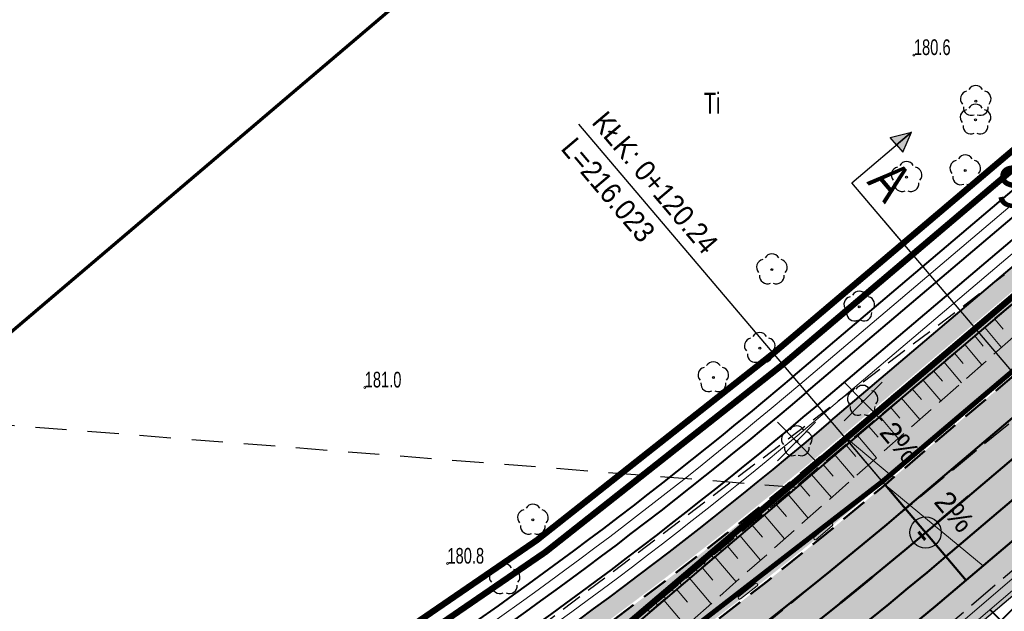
# Model space of a CAD drawing. Header units: metres. Extents: x 7429064 to 7431133, y 5709479 to 5714472.
# Tile 20 of 140: x 7429294 to 7429341, y 5709711 to 5709739. Entities that reach past the tile are written whole.
import ezdxf
from ezdxf.enums import TextEntityAlignment as Align

# ---------------------------------------------------------------- set-up
doc = ezdxf.new("R2010")
doc.units = ezdxf.units.M
for name, pattern in [('1', [0]), ('12', [3, 1, -1, 0, -1]), ('2_BUBZ02', [1.75, 1.25, -0.5]), ('2_KTCR01', [1.5, 1, -0.5]), ('2_KTJZ01', [2, 1.5, -0.5]), ('3_1', [0]), ('3_BUBZ02', [1.75, 1.25, -0.5]), ('3_BUBZ02G', [1.75, 1.25, -0.5]), ('3_KTJZ01', [2, 1.5, -0.5]), ('3_PTRW02', [0]), ('4', [2.5, 1.5, -1]), ('4_1', [0]), ('4_BUBZ02', [1.75, 1.25, -0.5]), ('4_BUBZ02G', [1.75, 1.25, -0.5]), ('4_SUPW_01', [0]), ('7_1', [0]), ('7_SUPW_01', [0]), ('CENTER2', [1.125, 0.75, -0.125, 0.125, -0.125]), ('DASHED', [19.05, 12.7, -6.35]), ('HIDDEN', [0.375, 0.25, -0.125])]:
    doc.linetypes.add(name, pattern=pattern)
for name, color, linetype, lineweight in [('#proj słupy', 1, 'Continuous', 30), ('#proj. światłowód', 1, '2_KTCR01', 18), ('_D_7_PAS DROGOWY-LINIA ROZGR TEREN INW', 222, 'HIDDEN', 50), ('_D_7_PAS DROGOWY_PODZIAL', 1, 'Continuous', 50), ('_D_7_TEREN NIEZBEDNY DLA OB_BUD', 252, 'HIDDEN', 50), ('_D_8_Wymiary', 7, 'Continuous', 20), ('_skarpy', 84, 'Continuous', 40), ('_wycinka_ZUDP', 1, 'Continuous', 30), ('BUBZ_L_1', 252, '2_BUBZ02', 18), ('BUBZ_L_1_a', 252, '4_BUBZ02', 18), ('D_1_KOCIE OCZKA', 7, 'Continuous', 50), ('D_1_LINIA_KRAWĘŻNIK_BET_20_30 WYN 12 CM - III', 7, 'Continuous', 50), ('D_1_Nachylenie_poprzeczne', 7, 'Continuous', 20), ('gaPoziome', 7, 'Continuous', 30), ('GMINA_L_0', 252, '12', 35), ('KRAWĘŻNIK BETONOWY 12_25 WYN 0 CM', 250, 'DASHED', 50), ('KTJZ_L_0', 252, '2_KTJZ01', 30), ('PRZEKROJE_NORMALNE OPERAT WP', 5, 'Continuous', 30), ('PTRW_L_1', 252, 'Continuous', 18), ('RTPW_T_0_a', 252, 'Continuous', 15), ('skarpa', 82, 'ŚLADY', 20), ('SUPW_L_0', 252, '4_SUPW_01', 18), ('zakres', 252, 'Continuous', 70)]:
    doc.layers.add(name, color=color, linetype=linetype, lineweight=lineweight)
for name, color, linetype in [('_1_Mapa', 7, 'Continuous'), ('_1_X-REFY', 7, 'Continuous'), ('C-DROGI-SYTUACJA-ETYKIETY', 7, 'Continuous'), ('zzz.gaHSDomyslna', 7, 'Continuous')]:
    doc.layers.add(name, color=color, linetype=linetype)
doc.layers.add('_Brudnopis', color=22, linetype='Continuous', lineweight=50, plot=False)
doc.layers.add('D_1_LINIA_OBRZEŻE_BET_6x30cm - III', color=24, linetype='Continuous', lineweight=30, transparency=0.3)
for name, color, linetype, lineweight, true_color, transparency in [('D_2_HECZ_CHODNIK_KOSTKA', 7, 'Continuous', 0, 0xf7f588, 0.35), ('D_2_HECZ_JEZDNIA KR3- NOWA KONSTRUKCJA', 7, 'Continuous', 13, 0x99e6ff, 0.3), ('D_2_HECZ_JEZDNIA KR3- NOWA KONSTRUKCJA G4', 7, 'Continuous', 13, 0xbdbdbd, 0.3)]:
    doc.layers.add(name, color=color, linetype=linetype, lineweight=lineweight, true_color=true_color, transparency=transparency)
for name, color, linetype, lineweight, true_color in [('DZIALKA_L_0', 7, '1', 40, 0x008000), ('HECZ DROGI ROWEROWE', 7, 'Continuous', 13, 0xff8a8a), ('OBOP_T_1_a', 7, 'Continuous', 30, 0x008000), ('UZYTKI_L_0', 7, '4', 30, 0x008000), ('UZYTKI_T_0', 7, 'Continuous', 18, 0x008000)]:
    doc.layers.add(name, color=color, linetype=linetype, lineweight=lineweight, true_color=true_color)
doc.styles.add('ARIAL', font='arial.ttf')
doc.styles.add('Styl Arial', font='arial.ttf', dxfattribs={"width": 0.8, "height": 0.9})
doc.styles.add('wym500', font='arial.ttf', dxfattribs={"width": 0.9, "height": 0.9})
doc.linetypes.add('ŚLADY', pattern='A,3.81,[130,ltypeshp.shx,S=6.35,R=0,X=0,Y=0],3.81', length=7.62)

# ---------------------------------------------------------------- blocks, each defined once
blk = doc.blocks.new('A$C59100B2D')
at = {"layer": '_wycinka_ZUDP'}
for points in [[(0.701, -0.713), (-0.701, 0.713)], [(-0.7, -0.713), (0.701, 0.713)]]:
    blk.add_lwpolyline(points, dxfattribs=at)
blk = doc.blocks.new('4_OBOP02_01')
at = {"linetype": 'Continuous'}
blk.add_circle((0, 0), 0.045, dxfattribs=at)
for centre, start, end in [((-0.357, 0.116), 102.1445, 221.86), ((0, 0.375), 30.1401, 149.8599), ((0.357, 0.116), 318.14, 77.8555), ((-0.22, -0.303), 174.1482, 293.8542), ((0.22, -0.303), 246.1458, 5.8518)]:
    blk.add_arc(centre, 0.375, start, end, dxfattribs=at)
blk = doc.blocks.new('4_RTPW01')
at = {"linetype": 'Continuous'}
blk.add_circle((0, 0), 0.045, dxfattribs=at)
blk = doc.blocks.new('X-ref_MDCP_Szara')
at = {"layer": 'BUBZ_L_1', "linetype": '3_BUBZ02G'}
for p, q in [((7429338.504, 5709722.819), (7429343.65, 5709727.14)), ((7429307.84, 5709696.73), (7429338.504, 5709722.819))]:
    blk.add_line(p, q, dxfattribs=at)
at = {"layer": 'BUBZ_L_1', "linetype": '3_BUBZ02'}
blk.add_line((7429344.41, 5709726.3), (7429321.95, 5709706.46), dxfattribs=at)
at = {"layer": 'BUBZ_L_1', "linetype": '3_1'}
for p, q in [((7429340.892, 5709724.824), (7429341.286, 5709724.356)), ((7429340.418, 5709724.426), (7429341.215, 5709723.477)), ((7429339.937, 5709724.023), (7429340.341, 5709723.542)), ((7429339.451, 5709723.614), (7429340.268, 5709722.641)), ((7429338.46, 5709722.781), (7429339.304, 5709721.789)), ((7429338.958, 5709723.201), (7429339.372, 5709722.708)), ((7429337.959, 5709722.355), (7429338.385, 5709721.855)), ((7429337.454, 5709721.926), (7429338.314, 5709720.915)), ((7429336.944, 5709721.492), (7429337.378, 5709720.981)), ((7429336.429, 5709721.053), (7429337.305, 5709720.024)), ((7429335.909, 5709720.611), (7429336.351, 5709720.092)), ((7429335.385, 5709720.165), (7429336.277, 5709719.116)), ((7429334.855, 5709719.715), (7429335.306, 5709719.185)), ((7429334.321, 5709719.26), (7429335.23, 5709718.191)), ((7429333.781, 5709718.801), (7429334.24, 5709718.261)), ((7429333.237, 5709718.338), (7429334.163, 5709717.248)), ((7429332.687, 5709717.87), (7429333.155, 5709717.32)), ((7429332.132, 5709717.398), (7429333.076, 5709716.288)), ((7429331.572, 5709716.921), (7429332.049, 5709716.361)), ((7429331.007, 5709716.441), (7429331.969, 5709715.31)), ((7429330.436, 5709715.955), (7429330.922, 5709715.385)), ((7429329.86, 5709715.465), (7429330.84, 5709714.313)), ((7429329.279, 5709714.971), (7429329.774, 5709714.389)), ((7429328.692, 5709714.471), (7429329.691, 5709713.298)), ((7429328.1, 5709713.967), (7429328.604, 5709713.375)), ((7429327.502, 5709713.459), (7429328.52, 5709712.263)), ((7429326.899, 5709712.945), (7429327.412, 5709712.342)), ((7429326.29, 5709712.427), (7429327.326, 5709711.209)), ((7429325.675, 5709711.904), (7429326.198, 5709711.289)), ((7429325.055, 5709711.376), (7429326.111, 5709710.135))]:
    blk.add_line(p, q, dxfattribs=at)
at = {"layer": 'BUBZ_L_1_a', "linetype": '4_BUBZ02'}
blk.add_line((7429307.84, 5709696.73), (7429338.504, 5709722.819), dxfattribs=at)
at = {"layer": 'BUBZ_L_1_a', "linetype": '4_BUBZ02G'}
blk.add_line((7429320.76, 5709707.92), (7429338.504, 5709722.819), dxfattribs=at)
at = {"layer": 'BUBZ_L_1_a', "linetype": '4_1'}
for p, q in [((7429338.484, 5709722.803), (7429338.484, 5709722.802)), ((7429338.101, 5709722.481), (7429338.104, 5709722.478)), ((7429337.336, 5709721.838), (7429337.342, 5709721.83)), ((7429337.718, 5709722.159), (7429337.723, 5709722.154)), ((7429336.953, 5709721.516), (7429336.961, 5709721.506)), ((7429336.187, 5709720.873), (7429336.199, 5709720.858)), ((7429336.57, 5709721.195), (7429336.58, 5709721.182)), ((7429335.804, 5709720.552), (7429335.819, 5709720.534)), ((7429335.421, 5709720.23), (7429335.438, 5709720.21)), ((7429334.655, 5709719.587), (7429334.676, 5709719.562)), ((7429335.038, 5709719.909), (7429335.057, 5709719.886)), ((7429334.272, 5709719.266), (7429334.295, 5709719.238)), ((7429333.506, 5709718.623), (7429333.534, 5709718.59)), ((7429333.889, 5709718.944), (7429333.914, 5709718.914)), ((7429333.123, 5709718.301), (7429333.153, 5709718.266)), ((7429332.358, 5709717.658), (7429332.391, 5709717.618)), ((7429332.741, 5709717.98), (7429332.772, 5709717.942)), ((7429331.975, 5709717.337), (7429332.01, 5709717.294)), ((7429331.209, 5709716.694), (7429331.249, 5709716.646)), ((7429331.592, 5709717.015), (7429331.63, 5709716.97)), ((7429330.826, 5709716.372), (7429330.868, 5709716.322)), ((7429330.06, 5709715.729), (7429330.106, 5709715.674)), ((7429330.443, 5709716.051), (7429330.487, 5709715.998)), ((7429329.677, 5709715.408), (7429329.725, 5709715.35)), ((7429328.911, 5709714.764), (7429328.96, 5709714.707)), ((7429329.294, 5709715.086), (7429329.345, 5709715.026)), ((7429328.529, 5709714.443), (7429328.583, 5709714.378)), ((7429327.763, 5709713.8), (7429327.821, 5709713.73)), ((7429328.146, 5709714.121), (7429328.194, 5709714.064)), ((7429327.38, 5709713.478), (7429327.428, 5709713.421)), ((7429326.997, 5709713.157), (7429327.06, 5709713.082)), ((7429326.231, 5709712.514), (7429326.298, 5709712.434)), ((7429326.614, 5709712.835), (7429326.662, 5709712.778)), ((7429325.848, 5709712.192), (7429325.897, 5709712.135)), ((7429325.082, 5709711.549), (7429325.131, 5709711.492)), ((7429325.465, 5709711.871), (7429325.536, 5709711.786)), ((7429324.699, 5709711.228), (7429324.775, 5709711.138)), ((7429324.316, 5709710.906), (7429324.365, 5709710.849))]:
    blk.add_line(p, q, dxfattribs=at)
at = {"layer": 'DZIALKA_L_0', "linetype": '1'}
blk.add_line((7429435.86, 5709805.65), (7429307.84, 5709696.73), dxfattribs=at)
at = {"layer": 'GMINA_L_0', "linetype": '12'}
blk.add_line((7429307.84, 5709696.73), (7429435.86, 5709805.65), dxfattribs=at)
at = {"layer": 'KTJZ_L_0', "linetype": '3_KTJZ01'}
for p, q in [((7429323.43, 5709704.88), (7429346.53, 5709723.92)), ((7429350.04, 5709719.88), (7429327.24, 5709700.43))]:
    blk.add_line(p, q, dxfattribs=at)
at = {"layer": 'PTRW_L_1', "linetype": '3_PTRW02'}
blk.add_line((7429327.69, 5709699.85), (7429350.31, 5709719.17), dxfattribs=at)
at = {"layer": 'SUPW_L_0', "linetype": '7_SUPW_01'}
blk.add_line((7429329.75, 5709702.1), (7429369.46, 5709736.3), dxfattribs=at)
at = {"layer": 'SUPW_L_0', "linetype": '7_1'}
blk.add_line((7429329.75, 5709702.1), (7429369.46, 5709736.3), dxfattribs=at)
at = {"layer": 'UZYTKI_L_0', "linetype": '4'}
blk.add_line((7429331.39, 5709716.77), (7429285.804, 5709720.379), dxfattribs=at)
at = {"layer": 'zakres', "linetype": 'Continuous', "lineweight": 70, "flags": 128}
blk.add_lwpolyline([(7429292.233, 5709722.862), (7429640.798, 5710019.397)], dxfattribs=at)
at = {"layer": 'OBOP_T_1_a'}
for p in [(7429339.98, 5709735.26), (7429339.97, 5709734.37), (7429339.48, 5709731.94), (7429336.67, 5709731.62), (7429330.23, 5709727.2), (7429334.41, 5709725.42), (7429329.65, 5709723.44), (7429327.43, 5709722.04), (7429334.57, 5709720.91), (7429331.42, 5709718.97), (7429318.8, 5709715.22), (7429317.45, 5709712.37)]:
    blk.add_blockref('4_OBOP02_01', p, dxfattribs=at)
at = {"layer": 'RTPW_T_0_a'}
for p in [(7429337.02, 5709737.47), (7429310.755, 5709721.56), (7429314.71, 5709713.13)]:
    blk.add_blockref('4_RTPW01', p, dxfattribs=at)
at = {"layer": 'RTPW_T_0_a', "width": 0.7}
blk.add_text('180.6', height=0.75, rotation=0.0152, dxfattribs=at).set_placement((7429337.02, 5709737.47))
for s, p in [('181.0', (7429310.755, 5709721.56)), ('180.8', (7429314.71, 5709713.13))]:
    blk.add_text(s, height=0.75, dxfattribs=at).set_placement(p)
at = {"layer": 'UZYTKI_T_0', "width": 0.7}
blk.add_text('Ti', height=1, dxfattribs=at).set_placement((7429326.983, 5709735.67), align=Align.TOP_LEFT)
blk = doc.blocks.new('X-ref_Oświetlenie i teletechnika')
at = {"layer": '#proj. światłowód', "lineweight": 30, "flags": 128}
blk.add_lwpolyline([(7429617.95, 5709967.85), (7429611.163, 5709956.371), (7429573.165, 5709923.859), (7429535.247, 5709891.397), (7429497.339, 5709858.957), (7429459.29, 5709826.673), (7429421.225, 5709794.375), (7429383.144, 5709762.063), (7429345.12, 5709729.801), (7429305.765, 5709699.935), (7429266.407, 5709683.285), (7429226.48, 5709664.88)], dxfattribs=at)
at = {"layer": '#proj słupy', "color": 0, "linetype": 'Continuous', "lineweight": 40, "insert": (7429340.943, 5709732.167), "char_height": 2, "attachment_point": 1}
blk.add_mtext_dynamic_manual_height_columns('S8', width=2.28781, gutter_width=1, heights=[0], dxfattribs=at)
blk = doc.blocks.new('*U217')
at = {"linetype": 'Continuous', "lineweight": 0}
h = blk.add_hatch(color=0, dxfattribs=at)
edge = h.paths.add_edge_path()
edge.add_ellipse((-0.35, 0.6), major_axis=(0, 0.6), ratio=0.333333, start_angle=339.1791, end_angle=685.9352)
edge.add_line((-0.238, 1.097), (-0.232, 1.157))
edge.add_line((-0.232, 1.157), (0.005, 0.684))
edge.add_arc((-0.017, 0.673), 0.0247, 0, 26.5651, ccw=False)
edge.add_line((0.008, 0.673), (0.008, 0.425))
edge.add_arc((0.032, 0.425), 0.0247, 180, 270)
edge.add_line((0.032, 0.4), (0.076, 0.4))
edge.add_arc((0.076, 0.425), 0.0247, 270, 290.3551)
edge.add_line((0.085, 0.402), (0.158, 0.429))
edge.add_ellipse((0.35, 0.6), major_axis=(0, 0.6), ratio=0.333333, start_angle=106.5707, end_angle=378.3144)
edge.add_line((0.287, 1.17), (0.215, 1.519))
edge.add_line((0.215, 1.519), (0.251, 1.765))
edge.add_line((0.251, 1.765), (0.256, 1.765))
edge.add_line((0.256, 1.765), (0.271, 1.808))
edge.add_line((0.271, 1.808), (0.271, 1.863))
edge.add_line((0.271, 1.863), (0.143, 1.863))
edge.add_line((0.143, 1.863), (0.137, 1.808))
edge.add_line((0.137, 1.808), (0.203, 1.765))
edge.add_line((0.203, 1.765), (0.185, 1.641))
edge.add_line((0.185, 1.641), (-0.18, 1.641))
edge.add_line((-0.18, 1.641), (-0.159, 1.833))
edge.add_spline(control_points=[(-0.159, 1.833), (-0.157, 1.839), (-0.147, 1.859), (-0.12, 1.861), (-0.1, 1.863)], knot_values=[0, 0, 0, 0, 0.02025, 0.071822, 0.071822, 0.071822, 0.071822], degree=3, periodic=0)
edge.add_line((-0.1, 1.863), (-0.05, 1.863))
edge.add_line((-0.05, 1.863), (-0.05, 2))
edge.add_line((-0.05, 2), (-0.131, 2))
edge.add_spline(control_points=[(-0.131, 2), (-0.139, 1.999), (-0.149, 1.994), (-0.157, 1.989)], knot_values=[0.067484, 0.067484, 0.067484, 0.067484, 0.093736, 0.093736, 0.093736, 0.093736], degree=3, periodic=0)
edge.add_arc((-0.116, 1.918), 0.0817, 120.1379, 168.8933)
edge.add_line((-0.196, 1.934), (-0.279, 1.161))
h.paths.add_polyline_path([(-0.195, 1.5), (0.165, 1.5), (0.05, 0.7), (-0.222, 1.244)], flags=16)
edge = h.paths.add_edge_path(flags=16)
edge.add_ellipse((-0.35, 0.6), major_axis=(0, -0.45), ratio=0.350072, start_angle=159.1526, end_angle=502.0815, ccw=False)
edge.add_line((-0.294, 1.021), (-0.325, 0.734))
edge.add_arc((-0.337, 0.736), 0.0128, 322.797, 353.8856, ccw=False)
edge.add_line((-0.327, 0.728), (-0.359, 0.686))
edge.add_arc((-0.33, 0.663), 0.0365, 142.797, 180)
edge.add_line((-0.367, 0.663), (-0.367, 0.571))
edge.add_arc((-0.354, 0.571), 0.0128, 180, 270)
edge.add_line((-0.354, 0.558), (-0.346, 0.558))
edge.add_arc((-0.346, 0.571), 0.0128, 270, 333.0195)
edge.add_spline(control_points=[(-0.335, 0.565), (-0.322, 0.589), (-0.301, 0.632), (-0.283, 0.681), (-0.28, 0.703), (-0.28, 0.705)], knot_values=[0.007888, 0.007888, 0.007888, 0.007888, 0.089431, 0.152858, 0.158023, 0.158023, 0.158023, 0.158023], degree=3, periodic=0)
edge.add_line((-0.28, 0.705), (-0.253, 0.955))
edge = h.paths.add_edge_path(flags=16)
edge.add_line((0.195, 1.379), (0.249, 1.118))
edge.add_ellipse((0.35, 0.6), major_axis=(0, 0.6), ratio=0.333333, start_angle=390.3444, end_angle=440.4059)
edge.add_line((0.153, 0.7), (0.098, 0.7))
edge.add_line((0.098, 0.7), (0.195, 1.379))
edge = h.paths.add_edge_path(flags=16)
edge.add_ellipse((0.35, 0.6), major_axis=(0, -0.45), ratio=0.350072, start_angle=290.1309, end_angle=617.1604, ccw=False)
edge.add_line((0.202, 0.445), (0.35, 0.5))
edge.add_arc((0.278, 0.595), 0.119, 307.1318, 362.4334)
edge.add_line((0.397, 0.6), (0.397, 0.675))
edge.add_arc((0.372, 0.675), 0.0247, 0, 90)
edge.add_line((0.372, 0.7), (0.196, 0.7))
blk = doc.blocks.new('*U218')
at = {"linetype": 'Continuous', "lineweight": 0}
h = blk.add_hatch(color=0, dxfattribs=at)
edge = h.paths.add_edge_path()
edge.add_ellipse((-0.35, 0.6), major_axis=(0, 0.6), ratio=0.333333, start_angle=339.1791, end_angle=685.9352)
edge.add_line((-0.238, 1.097), (-0.232, 1.157))
edge.add_line((-0.232, 1.157), (0.005, 0.684))
edge.add_arc((-0.017, 0.673), 0.0247, 0, 26.5651, ccw=False)
edge.add_line((0.008, 0.673), (0.008, 0.425))
edge.add_arc((0.032, 0.425), 0.0247, 180, 270)
edge.add_line((0.032, 0.4), (0.076, 0.4))
edge.add_arc((0.076, 0.425), 0.0247, 270, 290.3551)
edge.add_line((0.085, 0.402), (0.158, 0.429))
edge.add_ellipse((0.35, 0.6), major_axis=(0, 0.6), ratio=0.333333, start_angle=106.5707, end_angle=378.3144)
edge.add_line((0.287, 1.17), (0.215, 1.519))
edge.add_line((0.215, 1.519), (0.251, 1.765))
edge.add_line((0.251, 1.765), (0.256, 1.765))
edge.add_line((0.256, 1.765), (0.271, 1.808))
edge.add_line((0.271, 1.808), (0.271, 1.863))
edge.add_line((0.271, 1.863), (0.143, 1.863))
edge.add_line((0.143, 1.863), (0.137, 1.808))
edge.add_line((0.137, 1.808), (0.203, 1.765))
edge.add_line((0.203, 1.765), (0.185, 1.641))
edge.add_line((0.185, 1.641), (-0.18, 1.641))
edge.add_line((-0.18, 1.641), (-0.159, 1.833))
edge.add_spline(control_points=[(-0.159, 1.833), (-0.157, 1.839), (-0.147, 1.859), (-0.12, 1.861), (-0.1, 1.863)], knot_values=[0, 0, 0, 0, 0.02025, 0.071822, 0.071822, 0.071822, 0.071822], degree=3, periodic=0)
edge.add_line((-0.1, 1.863), (-0.05, 1.863))
edge.add_line((-0.05, 1.863), (-0.05, 2))
edge.add_line((-0.05, 2), (-0.131, 2))
edge.add_spline(control_points=[(-0.131, 2), (-0.139, 1.999), (-0.149, 1.994), (-0.157, 1.989)], knot_values=[0.067484, 0.067484, 0.067484, 0.067484, 0.093736, 0.093736, 0.093736, 0.093736], degree=3, periodic=0)
edge.add_arc((-0.116, 1.918), 0.0817, 120.1379, 168.8933)
edge.add_line((-0.196, 1.934), (-0.279, 1.161))
h.paths.add_polyline_path([(-0.195, 1.5), (0.165, 1.5), (0.05, 0.7), (-0.222, 1.244)], flags=16)
edge = h.paths.add_edge_path(flags=16)
edge.add_ellipse((-0.35, 0.6), major_axis=(0, -0.45), ratio=0.350072, start_angle=159.1526, end_angle=502.0815, ccw=False)
edge.add_line((-0.294, 1.021), (-0.325, 0.734))
edge.add_arc((-0.337, 0.736), 0.0128, 322.797, 353.8856, ccw=False)
edge.add_line((-0.327, 0.728), (-0.359, 0.686))
edge.add_arc((-0.33, 0.663), 0.0365, 142.797, 180)
edge.add_line((-0.367, 0.663), (-0.367, 0.571))
edge.add_arc((-0.354, 0.571), 0.0128, 180, 270)
edge.add_line((-0.354, 0.558), (-0.346, 0.558))
edge.add_arc((-0.346, 0.571), 0.0128, 270, 333.0195)
edge.add_spline(control_points=[(-0.335, 0.565), (-0.322, 0.589), (-0.301, 0.632), (-0.283, 0.681), (-0.28, 0.703), (-0.28, 0.705)], knot_values=[0.007888, 0.007888, 0.007888, 0.007888, 0.089431, 0.152858, 0.158023, 0.158023, 0.158023, 0.158023], degree=3, periodic=0)
edge.add_line((-0.28, 0.705), (-0.253, 0.955))
edge = h.paths.add_edge_path(flags=16)
edge.add_line((0.195, 1.379), (0.249, 1.118))
edge.add_ellipse((0.35, 0.6), major_axis=(0, 0.6), ratio=0.333333, start_angle=390.3444, end_angle=440.4059)
edge.add_line((0.153, 0.7), (0.098, 0.7))
edge.add_line((0.098, 0.7), (0.195, 1.379))
edge = h.paths.add_edge_path(flags=16)
edge.add_ellipse((0.35, 0.6), major_axis=(0, -0.45), ratio=0.350072, start_angle=290.1309, end_angle=617.1604, ccw=False)
edge.add_line((0.202, 0.445), (0.35, 0.5))
edge.add_arc((0.278, 0.595), 0.119, 307.1318, 362.4334)
edge.add_line((0.397, 0.6), (0.397, 0.675))
edge.add_arc((0.372, 0.675), 0.0247, 0, 90)
edge.add_line((0.372, 0.7), (0.196, 0.7))
blk = doc.blocks.new('*U221')
at = {"layer": 'zzz.gaHSDomyslna', "color": 140}
for points in [[(9.334, 7.539, 0.12, 0.12, 0), (10.859, 8.833, 0.12, 0.12, 0)], [(4.718, 3.706, 0.12, 0.12, 0.002273), (6.268, 4.97, 0.12, 0.12, 0)]]:
    blk.add_lwpolyline(points, format="xyseb", dxfattribs=at)
blk = doc.blocks.new('*U212')
at = {"layer": 'zzz.gaHSDomyslna', "color": 140}
blk.add_lwpolyline([(0, 0, 0.24, 0.24, 0.067069), (48.758, 31.23, 0.24, 0.24, 0), (144.584, 112.538, 0.24, 0.24, 0)], format="xyseb", dxfattribs=at)
blk = doc.blocks.new('spearator')
at = {"layer": 'D_1_KOCIE OCZKA'}
h = blk.add_hatch(color=12, dxfattribs=at)
h.dxf.hatch_style = 1
edge = h.paths.add_edge_path()
edge.add_line((7429810.877, 5710121.625), (7429811.641, 5710122.271))
edge.add_arc((7429811.592, 5710122.328), 0.075, 310.2315, 490.2315)
edge.add_line((7429811.544, 5710122.386), (7429810.781, 5710121.74))
edge.add_arc((7429810.829, 5710121.683), 0.075, 130.2315, 310.2315)
at = {"layer": 'D_1_KOCIE OCZKA', "lineweight": 18, "flags": 128}
blk.add_lwpolyline([(7429810.877, 5710121.625), (7429811.641, 5710122.271, 1), (7429811.544, 5710122.386), (7429810.781, 5710121.74, 1)], format="xyb", close=True, dxfattribs=at)
blk = doc.blocks.new('X-ref_SOR')
at = {"layer": 'D_1_KOCIE OCZKA'}
for p, rotation in [((6498.56, -9459.159), 0.06988272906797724), ((6495.053, -9462.137), 0.06988272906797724), ((6491.545, -9465.112), 0.06988272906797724), ((-206431.562, 278068.66), 357.8820789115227)]:
    blk.add_blockref('spearator', p, dxfattribs=dict(at, rotation=rotation))
at = {"layer": 'gaPoziome'}
for name, p in [('*U212', (7429286.754, 5709685.827)), ('*U221', (7429328.775, 5709707.526))]:
    blk.add_blockref(name, p, dxfattribs=at)
at = {"layer": 'gaPoziome', "color": 140}
for name, p, rotation in [('*U218', (7429331.872, 5709716.667), 133.0520364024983), ('*U217', (7429329.752, 5709713.449), 308.4891535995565)]:
    blk.add_blockref(name, p, dxfattribs=dict(at, rotation=rotation))
blk = doc.blocks.new('AeccTickCircle')
at = {"color": 0, "linetype": 'ByBlock', "lineweight": -2}
blk.add_circle((0, 0), 0.5, dxfattribs=at)
blk = doc.blocks.new('AeccTickLine')
at = {"color": 0, "linetype": 'ByBlock', "lineweight": -2}
blk.add_line((0, 1), (0, -1), dxfattribs=at)
blk = doc.blocks.new('OŚ_Dąbrowskiego_1')
at = {"layer": '_D_8_Wymiary', "color": 1, "linetype": 'CENTER2', "lineweight": 35, "flags": 128}
blk.add_lwpolyline([(7429230.998, 5709660.664), (7429273.145, 5709676.622, 0.085629), (7429337.582, 5709714.618), (7429502.301, 5709854.381), (7429714.669, 5710036.139), (7429868.111, 5710165.952)], format="xyb", dxfattribs=at)
at = {"layer": 'C-DROGI-SYTUACJA-ETYKIETY', "color": 7, "linetype": 'Continuous', "lineweight": -3}
blk.add_line((7429337.178, 5709715.094), (7429321.003, 5709734.157), dxfattribs=at)
at = {"layer": 'C-DROGI-SYTUACJA-ETYKIETY', "color": 7, "linetype": 'Continuous', "lineweight": -3, "xscale": 1.5, "yscale": 1.5, "zscale": 1.5, "rotation": 40.31442587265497}
blk.add_blockref('AeccTickCircle', (7429337.582, 5709714.618), dxfattribs=at)
at = {"layer": 'C-DROGI-SYTUACJA-ETYKIETY', "color": 7, "linetype": 'Continuous', "lineweight": 60, "xscale": 0.25, "yscale": 0.25, "zscale": 0.25, "rotation": 40.25264542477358}
blk.add_blockref('AeccTickLine', (7429337.401, 5709714.464), dxfattribs=at)
at = {"layer": 'C-DROGI-SYTUACJA-ETYKIETY', "color": 7, "linetype": 'Continuous', "lineweight": -3, "char_height": 1, "rotation": 310.3144, "style": 'wym500'}
for s, insert, attachment_point in [('KŁK: 0+120.24', (7429321.558, 5709734.218), 7), ('L=216.023', (7429320.853, 5709733.619), 1)]:
    blk.add_mtext(s, dxfattribs=dict(at, insert=insert, attachment_point=attachment_point))

msp = doc.modelspace()

# ---------------------------------------------------------------- hatches: boundary and pattern name
at = {"layer": '_skarpy'}
h = msp.add_hatch(dxfattribs=at)
h.set_pattern_fill('ANSI37', color=256, scale=0.5)
h.set_pattern_definition([(45, (22026.314, 8309.6793), (-1.12253201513, 1.12253201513), []), (135, (22026.314, 8309.6793), (-1.12253201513, -1.12253201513), [])])
h.paths.add_polyline_path([(7429315.13, 5709691.08), (7429301.44, 5709683.62), (7429296.15, 5709681.14), (7429297.12, 5709678.84), (7429302.68, 5709680.36), (7429311.614, 5709685.659), (7429316.91, 5709688.49), (7429329.38, 5709697.22), (7429352, 5709716.72), (7429362.81, 5709726.6), (7429361.13, 5709728.54), (7429350.31, 5709719.17), (7429327.69, 5709699.85)])
at = {"layer": 'D_1_Nachylenie_poprzeczne', "transparency": 33554508}
h = msp.add_hatch(color=256, dxfattribs=at)
h.dxf.hatch_style = 1
h.paths.add_polyline_path([(7429336.052, 5709717.251), (7429335.645, 5709716.906), (7429333.682, 5709719.221)])
h = msp.add_hatch(color=256, dxfattribs=at)
h.dxf.hatch_style = 1
h.paths.add_polyline_path([(7429340.338, 5709713.022), (7429339.526, 5709712.333), (7429335.645, 5709716.906)])
at = {"layer": 'D_2_HECZ_CHODNIK_KOSTKA', "transparency": 33554585}
h = msp.add_hatch(color=256, dxfattribs=at)
h.dxf.hatch_style = 1
edge = h.paths.add_edge_path()
edge.add_line((7429397.755, 5709761.543), (7429398.682, 5709762.329))
edge.add_arc((7429400.893, 5709757.845), 5, 116.2446, 130.3144)
edge.add_line((7429397.658, 5709761.657), (7429354.505, 5709725.042))
edge.add_line((7429354.505, 5709725.042), (7429339.523, 5709712.33))
edge.add_arc((7429194.822, 5709882.942), 223.711, 294.66533, 310.3021, ccw=False)
edge.add_arc((7429290.685, 5709674.19), 6, 114.6653, 169.481)
edge.add_line((7429284.786, 5709675.285), (7429285.343, 5709675.497))
edge.add_arc((7429290.685, 5709674.19), 5.5, 114.6653, 166.2461, ccw=False)
edge.add_line((7429288.39, 5709679.188), (7429288.635, 5709678.64))
edge.add_arc((7429290.685, 5709674.19), 4.9, 114.7369, 161.2456)
edge.add_line((7429286.045, 5709675.765), (7429287.318, 5709676.25))
edge.add_line((7429287.318, 5709676.25), (7429289.254, 5709677.949))
edge.add_arc((7429195.246, 5709882.369), 225, 294.69669, 310.31443)
edge.add_line((7429340.817, 5709710.805), (7429355.799, 5709723.517))
edge.add_line((7429355.799, 5709723.517), (7429398.725, 5709759.94))
edge.add_line((7429398.725, 5709759.94), (7429403.432, 5709761.977))
edge.add_arc((7429400.893, 5709757.845), 4.85, 58.4217, 130.3144)
at = {"layer": 'D_2_HECZ_JEZDNIA KR3- NOWA KONSTRUKCJA'}
h = msp.add_hatch(color=256, dxfattribs=at)
h.dxf.hatch_style = 1
edge = h.paths.add_edge_path()
edge.add_arc((7429610.557, 5709990.469), 30, 310.559, 314.2935)
edge.add_arc((7429610.557, 5709990.469), 30, 314.2935, 325.3941)
edge.add_line((7429635.249, 5709973.431), (7429635.899, 5709972.672))
edge.add_line((7429635.899, 5709972.672), (7429667.702, 5709999.89))
edge.add_line((7429667.702, 5709999.89), (7429675.246, 5710006.347))
edge.add_line((7429675.246, 5710006.347), (7429712.724, 5710038.423))
edge.add_line((7429712.724, 5710038.423), (7429823.828, 5710132.378))
edge.add_line((7429823.828, 5710132.378), (7429834.316, 5710141.377))
edge.add_line((7429834.316, 5710141.377), (7429846.156, 5710151.524))
edge.add_line((7429846.156, 5710151.524), (7429850.099, 5710146.734))
edge.add_line((7429850.099, 5710146.734), (7429838.187, 5710136.85))
edge.add_line((7429838.187, 5710136.85), (7429827.698, 5710127.833))
edge.add_line((7429827.698, 5710127.833), (7429716.613, 5710033.854))
edge.add_line((7429716.613, 5710033.854), (7429633.474, 5709962.699))
edge.add_arc((7429636.726, 5709958.9), 5, 130.559, 193.2571)
edge.add_line((7429631.859, 5709957.753), (7429636.051, 5709939.958))
edge.add_line((7429636.051, 5709939.958), (7429630.653, 5709938.888))
edge.add_line((7429630.653, 5709938.888), (7429629.491, 5709943.821))
edge.add_arc((7429623.651, 5709942.445), 6, 13.2571, 130.559)
edge.add_line((7429619.749, 5709947.003), (7429619.729, 5709946.986))
edge.add_line((7429619.729, 5709946.986), (7429617.779, 5709949.265))
edge.add_line((7429617.779, 5709949.265), (7429606.383, 5709939.512))
edge.add_line((7429606.383, 5709939.512), (7429594.274, 5709929.149))
edge.add_line((7429594.274, 5709929.149), (7429594.825, 5709928.314))
edge.add_line((7429594.825, 5709928.314), (7429589.708, 5709924.935))
edge.add_arc((7429606.237, 5709899.9), 30, 123.434, 130.559)
edge.add_line((7429586.73, 5709922.692), (7429529.23, 5709873.48))
edge.add_line((7429529.23, 5709873.48), (7429502.179, 5709850.343))
edge.add_line((7429502.179, 5709850.343), (7429339.523, 5709712.33))
edge.add_arc((7429194.822, 5709882.942), 223.711, 294.66533, 310.3021, ccw=False)
edge.add_arc((7429190.304, 5709894.737), 236.317, 290.79615, 294.46753, ccw=False)
edge.add_line((7429274.207, 5709673.816), (7429245.41, 5709663.13))
edge.add_line((7429245.41, 5709663.13), (7429242.106, 5709661.907))
edge.add_line((7429242.106, 5709661.907), (7429240.354, 5709666.717))
edge.add_line((7429240.354, 5709666.717), (7429244.254, 5709668.201))
edge.add_line((7429244.254, 5709668.201), (7429272.082, 5709679.428))
edge.add_arc((7429195.246, 5709882.369), 217, 290.73736, 310.31443)
edge.add_line((7429335.641, 5709716.905), (7429500.355, 5709856.664))
edge.add_line((7429500.355, 5709856.664), (7429629.269, 5709966.997))
edge.add_line((7429629.269, 5709966.997), (7429630.064, 5709967.677))
at = {"layer": 'D_2_HECZ_JEZDNIA KR3- NOWA KONSTRUKCJA G4'}
h = msp.add_hatch(color=256, dxfattribs=at)
h.dxf.hatch_style = 1
edge = h.paths.add_edge_path()
edge.add_line((7429364.863, 5709745.792), (7429431.778, 5709802.569))
edge.add_line((7429431.778, 5709802.569), (7429431.696, 5709803.653))
edge.add_line((7429431.696, 5709803.653), (7429333.053, 5709719.955))
edge.add_arc((7429195.246, 5709882.369), 213, 294.72333, 310.31443, ccw=False)
edge.add_line((7429284.33, 5709688.893), (7429284.698, 5709688.094))
edge.add_arc((7429195.216, 5709882.43), 213.948, 294.72369, 310.31054)
edge.add_line((7429333.625, 5709719.284), (7429364.863, 5709745.792))
at = {"layer": 'HECZ DROGI ROWEROWE'}
h = msp.add_hatch(color=256, dxfattribs=at)
h.dxf.hatch_style = 1
edge = h.paths.add_edge_path()
edge.add_arc((7429796.82, 5710136.433), 20.404, 308.0322, 334.2528)
edge.add_arc((7429835.93, 5710116.897), 23.318, 143.7897, 152.7624, ccw=False)
edge.add_arc((7429839.325, 5710112.767), 28.527, 132.1511, 141.1238, ccw=False)
edge.add_line((7429820.181, 5710133.917), (7429834.124, 5710145.713))
edge.add_arc((7429837.354, 5710141.896), 5, 102.0154, 130.2315, ccw=False)
edge.add_line((7429836.313, 5710146.786), (7429842.063, 5710148.01))
edge.add_line((7429842.063, 5710148.01), (7429845.234, 5710150.73))
edge.add_line((7429845.234, 5710150.73), (7429843.045, 5710150.264))
edge.add_arc((7429842.629, 5710152.22), 2, 169.0596, 282.0154, ccw=False)
edge.add_line((7429840.665, 5710152.6), (7429846.908, 5710184.895))
edge.add_arc((7429848.38, 5710184.61), 1.5, 109.3988, 169.0596, ccw=False)
edge.add_line((7429847.882, 5710186.025), (7429848.854, 5710186.367))
edge.add_line((7429848.854, 5710186.367), (7429847.265, 5710191.424))
edge.add_line((7429847.265, 5710191.424), (7429846.903, 5710192.479))
edge.add_line((7429846.903, 5710192.479), (7429845.675, 5710198.449))
edge.add_arc((7429825.958, 5710195.082), 20.002, -10.9391, 9.6882, ccw=False)
edge.add_line((7429845.597, 5710191.287), (7429839.403, 5710159.242))
edge.add_arc((7429819.766, 5710163.038), 20, 310.2315, 349.0596, ccw=False)
edge.add_line((7429832.684, 5710147.769), (7429817.64, 5710135.042))
edge.add_arc((7429832.495, 5710117.483), 23, 130.2315, 151.7604)
edge.add_arc((7429794.613, 5710137.829), 20, 310.2315, 331.7604, ccw=False)
edge.add_line((7429807.531, 5710122.56), (7429710.78, 5710040.708))
edge.add_line((7429710.78, 5710040.708), (7429674.341, 5710009.522))
edge.add_arc((7429663.288, 5710022.437), 17, 303.434, 310.559, ccw=False)
edge.add_line((7429672.654, 5710008.25), (7429665.175, 5710003.312))
edge.add_arc((7429654.155, 5710020.002), 20, 287.2523, 303.434, ccw=False)
edge.add_line((7429660.087, 5710000.902), (7429655.396, 5709999.445))
edge.add_arc((7429662.069, 5709977.958), 22.5, 107.2523, 130.559)
edge.add_line((7429647.439, 5709995.052), (7429638.424, 5709987.337))
edge.add_arc((7429653.054, 5709970.242), 22.5, 130.559, 144.5953)
edge.add_line((7429634.715, 5709983.278), (7429621.962, 5709965.306))
edge.add_arc((7429606.364, 5709977.009), 19.5, 310.559, 323.1201, ccw=False)
edge.add_line((7429619.043, 5709962.194), (7429498.409, 5709858.948))
edge.add_line((7429498.409, 5709858.948), (7429409.747, 5709783.718))
edge.add_line((7429409.747, 5709783.718), (7429333.7, 5709719.193))
edge.add_arc((7429195.246, 5709882.369), 214, 294.99294, 310.31443, ccw=False)
edge.add_line((7429285.662, 5709688.408), (7429286.787, 5709685.755))
edge.add_arc((7429195.216, 5709882.43), 216.948, 294.96649, 310.31053)
edge.add_line((7429335.566, 5709716.997), (7429500.277, 5709856.756))
edge.add_line((7429500.277, 5709856.756), (7429621.38, 5709960.403))
edge.add_line((7429621.38, 5709960.403), (7429627.625, 5709965.748))
edge.add_line((7429627.625, 5709965.748), (7429629.904, 5709967.698))
edge.add_line((7429629.904, 5709967.698), (7429629.179, 5709968.529))
edge.add_arc((7429630.687, 5709969.843), 2, 144.5953, 221.0823, ccw=False)
edge.add_line((7429629.056, 5709971.002), (7429636.752, 5709981.829))
edge.add_arc((7429653.054, 5709970.242), 20, 130.559, 144.5953, ccw=False)
edge.add_line((7429640.049, 5709985.437), (7429649.631, 5709993.62))
edge.add_arc((7429662.069, 5709977.958), 20, 107.2523, 128.4533, ccw=False)
edge.add_line((7429656.137, 5709997.058), (7429665.185, 5709999.868))
edge.add_line((7429665.185, 5709999.868), (7429673.721, 5710005.504))
edge.add_arc((7429657.258, 5710030.439), 29.88, 303.434, 310.559)
edge.add_line((7429676.687, 5710007.738), (7429712.64, 5710038.509))
edge.add_line((7429712.64, 5710038.509), (7429809.391, 5710120.361))
edge.add_line((7429809.391, 5710120.361), (7429809.391, 5710120.361))
at = {"layer": 'PRZEKROJE_NORMALNE OPERAT WP'}
h = msp.add_hatch(color=256, dxfattribs=at)
h.dxf.hatch_style = 1
h.paths.add_polyline_path([(7429336.909, 5709733.778), (7429335.891, 5709733.529), (7429336.194, 5709733.171)])
h = msp.add_hatch(color=256, dxfattribs=at)
h.dxf.hatch_style = 1
h.paths.add_polyline_path([(7429336.909, 5709733.778), (7429336.194, 5709733.171), (7429336.497, 5709732.814)])

# ---------------------------------------------------------------- linework, layer by layer
at = {"layer": '_Brudnopis', "flags": 128}
for points in [[(7429230.998, 5709660.664), (7429273.145, 5709676.622, 0.085605), (7429337.585, 5709714.618), (7429368.823, 5709741.125), (7429502.301, 5709854.381), (7429714.669, 5710036.139), (7429868.111, 5710165.952)], [(7429230.466, 5709662.067), (7429272.613, 5709678.025, 0.085605), (7429336.614, 5709715.761), (7429367.852, 5709742.269)], [(7429231.529, 5709659.262), (7429273.676, 5709675.219, 0.085605), (7429338.555, 5709713.474), (7429369.793, 5709739.982)]]:
    msp.add_lwpolyline(points, format="xyb", dxfattribs=at)
msp.add_lwpolyline([(7429339.524, 5709712.329), (7429335.645, 5709716.906)], dxfattribs=at)
at = {"layer": '_D_7_PAS DROGOWY-LINIA ROZGR TEREN INW', "ltscale": 10, "const_width": 0.3, "flags": 128}
msp.add_lwpolyline([(7429287.498, 5709689.141), (7429307.71, 5709696.948), (7429435.698, 5709805.84), (7429660.078, 5709996.74), (7429836.288, 5710146.69)], dxfattribs=at)
at = {"layer": '_D_7_PAS DROGOWY_PODZIAL', "ltscale": 0.2, "const_width": 0.3, "flags": 128}
msp.add_lwpolyline([(7429838.788, 5710158.699), (7429835.061, 5710151.867), (7429707.929, 5710044.059), (7429670.336, 5710012.083), (7429661.685, 5710006.163), (7429648.718, 5710002.136), (7429632.935, 5709988.628), (7429615.789, 5709965.397), (7429495.458, 5709862.411), (7429330.756, 5709722.662), (7429319.402, 5709713.684), (7429307.842, 5709705.758), (7429296.806, 5709699.189), (7429282.846, 5709692.117), (7429269.349, 5709686.304), (7429250.2, 5709678.58), (7429239.824, 5709670.46)], dxfattribs=at)
at = {"layer": '_D_7_TEREN NIEZBEDNY DLA OB_BUD', "ltscale": 10, "const_width": 0.3, "flags": 128}
msp.add_lwpolyline([(7429838.642, 5710133.498), (7429838.163, 5710130.983), (7429669.785, 5709988.07), (7429674.221, 5709982.833), (7429665.132, 5709974.906), (7429667.705, 5709971.871), (7429662.832, 5709967.707), (7429665.637, 5709964.494), (7429637.109, 5709939.516), (7429616.438, 5709933.991), (7429410.711, 5709758.425), (7429398.46, 5709756.965), (7429363.725, 5709727.377), (7429364.497, 5709726.485), (7429330.157, 5709696.304), (7429317.553, 5709687.475), (7429303.139, 5709679.24), (7429296.402, 5709677.454), (7429295.854, 5709678.755), (7429285.213, 5709675.171), (7429285.468, 5709665.629), (7429278.469, 5709665.47), (7429278.347, 5709670.061), (7429254.481, 5709660.887), (7429229.937, 5709651.368), (7429224.487, 5709665.833), (7429244.657, 5709675.131), (7429249.847, 5709679.192), (7429269.079, 5709686.95), (7429282.549, 5709692.752), (7429296.468, 5709699.803), (7429307.464, 5709706.348), (7429318.986, 5709714.248), (7429330.313, 5709723.204), (7429495.004, 5709862.943), (7429615.273, 5709965.877), (7429632.42, 5709989.108), (7429648.373, 5710002.762), (7429661.377, 5710006.8), (7429669.911, 5710012.64), (7429707.476, 5710044.593), (7429834.508, 5710152.316), (7429838.121, 5710158.939), (7429844.755, 5710193.28), (7429843.741, 5710206.48), (7429852.314, 5710203.598), (7429849.368, 5710188.375), (7429850.227, 5710185.684), (7429848.746, 5710185.163), (7429846.827, 5710175.247), (7429842.58, 5710153.283), (7429856.534, 5710164.104), (7429864.199, 5710154.59)], close=True, dxfattribs=at)
at = {"layer": '_skarpy', "flags": 128}
for points in [[(7429331.242, 5709722.09), (7429430.493, 5709806.304)], [(7429331.888, 5709721.328), (7429430.586, 5709805.072)], [(7429332.406, 5709720.718), (7429430.771, 5709804.18)], [(7429333.053, 5709719.955), (7429430.754, 5709802.854)]]:
    msp.add_lwpolyline(points, dxfattribs=at)
for points in [[(7429331.242, 5709722.09, -0.068134), (7429283.159, 5709691.436, -0.068134)], [(7429331.888, 5709721.328, -0.068134), (7429283.578, 5709690.528, -0.068134)], [(7429332.406, 5709720.718, -0.068134), (7429283.912, 5709689.801, -0.068134)], [(7429333.053, 5709719.955, -0.068134), (7429284.33, 5709688.893)]]:
    msp.add_lwpolyline(points, format="xyb", dxfattribs=at)
at = {"layer": 'D_1_LINIA_KRAWĘŻNIK_BET_20_30 WYN 12 CM - III'}
msp.add_lwpolyline([(7429288.181, 5709679.642, 0.068334), (7429339.523, 5709712.33), (7429354.505, 5709725.042)], format="xyb", dxfattribs=at)
at = {"layer": 'D_1_LINIA_OBRZEŻE_BET_6x30cm - III', "flags": 128}
msp.add_lwpolyline([(7429289.254, 5709677.949, 0.068251), (7429340.817, 5709710.805), (7429355.799, 5709723.517), (7429398.725, 5709759.94), (7429403.599, 5709762.049)], format="xyb", dxfattribs=at)
at = {"layer": 'D_1_Nachylenie_poprzeczne'}
for points in [[(7429336.052, 5709717.251), (7429335.645, 5709716.906), (7429333.682, 5709719.221)], [(7429340.338, 5709713.022), (7429339.526, 5709712.333), (7429335.645, 5709716.906)]]:
    msp.add_lwpolyline(points, close=True, dxfattribs=at)
at = {"layer": 'KRAWĘŻNIK BETONOWY 12_25 WYN 0 CM', "ltscale": 0.1, "flags": 128}
for points in [[(7429622.219, 5709965.698, -0.061321), (7429618.922, 5709962.09), (7429498.409, 5709858.948), (7429333.7, 5709719.193, -0.068134), (7429284.749, 5709687.985)], [(7429430.515, 5709797.405), (7429335.641, 5709716.905, -0.067069), (7429286.838, 5709685.646)]]:
    msp.add_lwpolyline(points, format="xyb", dxfattribs=at)
at = {"layer": 'PRZEKROJE_NORMALNE OPERAT WP'}
for p, q in [((7429334.05, 5709731.352), (7429336.909, 5709733.778)), ((7429335.891, 5709733.529), (7429336.909, 5709733.778)), ((7429336.909, 5709733.778), (7429336.194, 5709733.171)), ((7429336.497, 5709732.814), (7429336.909, 5709733.778)), ((7429336.194, 5709733.171), (7429335.891, 5709733.529)), ((7429336.194, 5709733.171), (7429336.497, 5709732.814)), ((7429336.476, 5709728.492), (7429334.05, 5709731.352))]:
    msp.add_line(p, q, dxfattribs=at)
at = {"layer": 'PRZEKROJE_NORMALNE OPERAT WP', "flags": 128}
msp.add_lwpolyline([(7429335.59, 5709729.536), (7429350.115, 5709712.417)], dxfattribs=at)
at = {"layer": 'skarpa', "ltscale": 0.04}
for points in [[(7429331.565, 5709721.709), (7429430.539, 5709805.688)], [(7429332.73, 5709720.336), (7429430.707, 5709803.47)]]:
    msp.add_lwpolyline(points, dxfattribs=at)
for points in [[(7429331.565, 5709721.709, -0.068134), (7429283.368, 5709690.982, -0.068134)], [(7429332.73, 5709720.336, -0.068134), (7429284.121, 5709689.347, -0.068134)]]:
    msp.add_lwpolyline(points, format="xyb", dxfattribs=at)

# ---------------------------------------------------------------- block references
at = {"layer": '_1_Mapa'}
msp.add_blockref('X-ref_MDCP_Szara', (0, 0), dxfattribs=at)
at = {"layer": '_1_X-REFY'}
for name in ['X-ref_SOR', 'X-ref_Oświetlenie i teletechnika', 'OŚ_Dąbrowskiego_1']:
    msp.add_blockref(name, (0, 0), dxfattribs=at)
at = {"layer": '_wycinka_ZUDP', "xscale": -1.3, "yscale": 1.3, "zscale": 1.3}
for p in [(7429334.6, 5709720.893), (7429331.409, 5709718.969)]:
    msp.add_blockref('A$C59100B2D', p, dxfattribs=at)

# ---------------------------------------------------------------- texts
at = {"layer": 'D_1_Nachylenie_poprzeczne', "style": 'ARIAL'}
for p in [(7429335.324, 5709719.388), (7429337.932, 5709716.064)]:
    msp.add_text('2%%%', height=1, rotation=310.1063, dxfattribs=at).set_placement(p)
at = {"layer": 'PRZEKROJE_NORMALNE OPERAT WP', "insert": (7429336.164, 5709732.593), "char_height": 1.875, "attachment_point": 1, "rotation": 310.3144, "style": 'Styl Arial'}
msp.add_mtext_dynamic_manual_height_columns('A', width=7.41512, gutter_width=5, heights=[0], dxfattribs=at)

doc.saveas('drawing.dxf')
